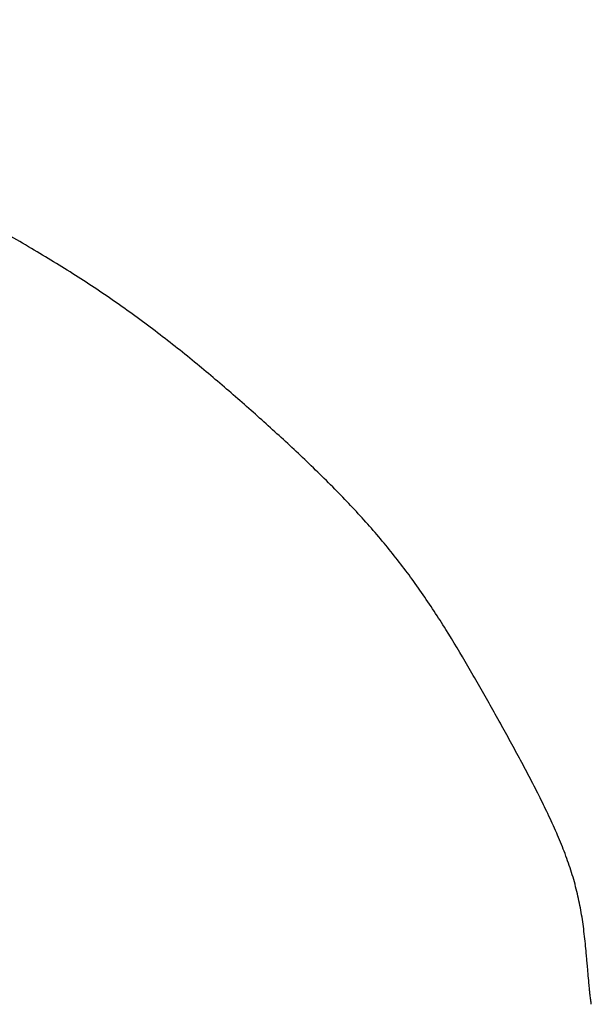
# Model space of a CAD drawing. Header units: inches. Extents: x 0.7 to 43.6, y 0.3 to 38.8.
# Tile 31 of 95: x 26.6 to 28.7, y 6.1 to 9.7. Entities that reach past the tile are written whole.
import ezdxf

# ---------------------------------------------------------------- set-up
doc = ezdxf.new("R2010")
doc.units = ezdxf.units.IN
doc.header["$MEASUREMENT"] = 0
doc.layers.add('SID-M-S', color=90, linetype='Continuous')

msp = doc.modelspace()

# ---------------------------------------------------------------- linework, layer by layer
at = {"layer": 'SID-M-S'}
msp.add_open_spline([(28.70854, 6.072611), (28.708144, 6.07517), (28.707316, 6.080518), (28.70617, 6.088892), (28.705022, 6.097961), (28.703657, 6.10968), (28.702072, 6.12472), (28.699815, 6.14824), (28.697318, 6.177005), (28.694786, 6.207195), (28.692628, 6.232286), (28.690326, 6.258128), (28.686304, 6.300468), (28.679683, 6.359143), (28.668784, 6.429689), (28.653474, 6.499155), (28.633367, 6.56901), (28.608915, 6.638116), (28.580119, 6.70788), (28.548513, 6.776334), (28.514178, 6.846136), (28.478935, 6.914724), (28.442044, 6.98406), (28.40484, 7.052285), (28.367239, 7.120058), (28.329362, 7.187761), (28.291133, 7.255479), (28.238845, 7.346364), (28.18451, 7.437023), (28.126361, 7.527849), (28.066439, 7.616675), (28.00281, 7.70333), (27.934721, 7.787106), (27.863222, 7.8697), (27.765958, 7.973194), (27.662471, 8.074241), (27.576424, 8.154489), (27.512714, 8.212478), (27.448171, 8.270197), (27.361237, 8.346558), (27.247626, 8.442966), (27.128371, 8.537914), (27.028518, 8.612585), (26.95349, 8.666255), (26.877088, 8.718309), (26.77242, 8.786411), (26.633902, 8.870956), (26.463987, 8.967646), (26.291961, 9.060449), (26.117761, 9.15123), (25.964226, 9.228001), (25.828813, 9.293072), (25.706103, 9.350112), (25.554511, 9.417712), (25.372893, 9.493778), (25.223174, 9.552432), (25.121464, 9.590781), (25.071428, 9.609372), (25.021325, 9.627714), (24.970726, 9.645948), (24.9201, 9.663888), (24.869386, 9.68153), (24.819365, 9.69863), (24.786113, 9.709713), (24.769641, 9.715203)], degree=3, knots=[0, 0, 0, 0, 0.00172083, 0.00359626, 0.00562641, 0.00781134, 0.01146347, 0.01571883, 0.02358899, 0.03075444, 0.03596387, 0.0404158, 0.04808662, 0.06436538, 0.07979795, 0.09551806, 0.11125682, 0.12721691, 0.14275156, 0.15928612, 0.17466403, 0.1913527, 0.20720399, 0.2232461, 0.23926046, 0.25486983, 0.2708998, 0.28696578, 0.31901477, 0.33514839, 0.35182061, 0.3828607, 0.39816438, 0.41379672, 0.44470053, 0.47700546, 0.49240834, 0.50791457, 0.52299874, 0.53842433, 0.5691175, 0.60109164, 0.61695988, 0.63229724, 0.64728172, 0.66265409, 0.69327365, 0.7252059, 0.75489302, 0.78430742, 0.81594491, 0.83342569, 0.85243128, 0.87685978, 0.907485, 0.93917638, 0.94681134, 0.95445819, 0.96218454, 0.96975126, 0.97752201, 0.98515338, 0.99264586, 1, 1, 1, 1], dxfattribs=at)

doc.saveas('drawing.dxf')
